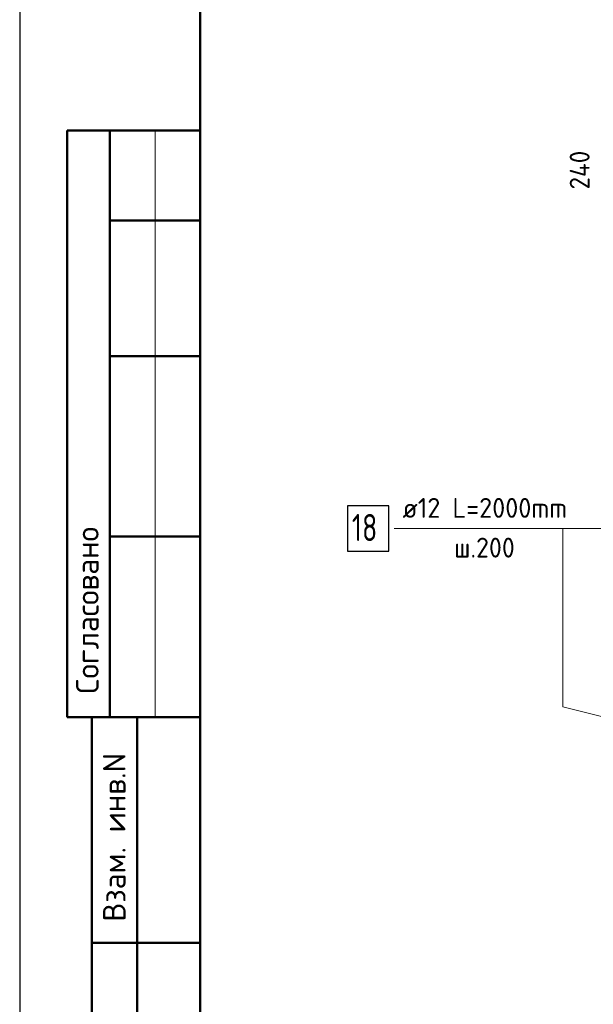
# Model space of a CAD drawing. Header units: millimetres. Extents: x 0 to 21000, y 0 to 14850.
# Tile 2 of 17: x 0 to 3178, y 2910 to 8363. Entities that reach past the tile are written whole.
import ezdxf

# ---------------------------------------------------------------- set-up
doc = ezdxf.new("R2010")
doc.units = ezdxf.units.MM
for name, color, linetype, lineweight in [('Standard', 7, 'Continuous', 25), ('Выпуски арматуры Г-обр.', 7, 'Continuous', 25), ('Позиционная метка линия выноска', 7, 'Continuous', 13), ('Размерная линия_ общее', 7, 'Continuous', 13)]:
    doc.layers.add(name, color=color, linetype=linetype, lineweight=lineweight)
doc.styles.add('ISOCPEUR', font='txt')

msp = doc.modelspace()

# ---------------------------------------------------------------- linework, layer by layer
at = {"layer": 'Standard', "color": 7, "linetype": 'Continuous', "lineweight": 25, "transparency": 33554687}
msp.add_line((1000, 14600), (1000, 529.1), dxfattribs=at)
at = {"layer": 'Standard', "color": 7, "linetype": 'Continuous', "lineweight": 50, "transparency": 33554687}
for p, q in [((3.1, 7750), (0, 7750)), ((1000, 7750), (263.4, 7750)), ((263.4, 7750), (263.4, 4500)), ((263.4, 7750), (263.4, 4500)), ((500, 7750), (500, 4500)), ((1000, 7250), (500, 7250)), ((1000, 6500), (500, 6500)), ((1000, 5500), (500, 5500)), ((0, 4500), (3.1, 4500)), ((263.4, 4500), (1000, 4500)), ((400, 250), (400, 4500)), ((400, 250), (400, 4500)), ((650, 250), (650, 4500)), ((400, 3250), (1000, 3250))]:
    msp.add_line(p, q, dxfattribs=at)
at = {"layer": 'Standard', "color": 7, "linetype": 'Continuous', "lineweight": 13, "transparency": 33554687}
msp.add_line((750, 7750), (750, 4500), dxfattribs=at)
at = {"layer": 'Standard', "color": 7, "linetype": 'Continuous', "lineweight": 25, "transparency": 33554687}
msp.add_lwpolyline([(0, 0), (21000, 0), (21000, 14850), (0, 14850), (0, 0)], close=True, dxfattribs=at)
at = {"layer": 'Standard', "color": 7, "linetype": 'Continuous', "lineweight": 50, "transparency": 33554687}
msp.add_lwpolyline([(1000, 14600), (20750, 14600), (20750, 250), (1000, 250), (1000, 14600)], close=True, dxfattribs=at)
at = {"layer": 'Выпуски арматуры Г-обр.', "color": 7, "linetype": 'Continuous', "lineweight": 25, "transparency": 33554687}
msp.add_lwpolyline([(1815.1, 5420.6), (2045.1, 5420.6), (2045.1, 5670.6), (1815.1, 5670.6), (1815.1, 5420.6)], dxfattribs=at)
at = {"layer": 'Позиционная метка линия выноска', "color": 7, "linetype": 'Continuous', "lineweight": 13, "transparency": 33554687}
for points in [[(3798, 5457.2), (3709.6, 5545.6), (2075.1, 5545.6)], [(3009.7, 5545.6), (3009.7, 4558.1), (3889.6, 4338.5)]]:
    msp.add_lwpolyline(points, dxfattribs=at)

# ---------------------------------------------------------------- texts
at = {"layer": 'Standard', "color": 7, "linetype": 'Continuous', "lineweight": 50, "transparency": 33554687, "char_height": 125, "attachment_point": 7, "rotation": 90, "style": 'ISOCPEUR'}
for s, insert, width in [('\\A1;{\\fISOCPEUR|i0|b0;\\H125.000000;\\W1.000000;\\C7;Согласовано}\\P', (437.5, 4630.7), 1035.938), ('\\A1;{\\fISOCPEUR|i0|b0;\\H125.000000;\\W1.000000;\\C7;Взам. инв.N}\\P', (586.5, 3367.9), 954.549)]:
    msp.add_mtext(s, dxfattribs=dict(at, insert=insert, width=width))
at = {"layer": 'Выпуски арматуры Г-обр.', "color": 7, "linetype": 'Continuous', "lineweight": 13, "transparency": 33554687, "attachment_point": 7, "style": 'ISOCPEUR'}
for s, insert, char_height, width in [('\\W0.96;ø12 L=2000mm ', (2120.8, 5604.3), 110, 1075.258), ('\\W0.75;18', (1840.1, 5475.6), 150, 236.136)]:
    msp.add_mtext(s, dxfattribs=dict(at, insert=insert, char_height=char_height, width=width))
at = {"layer": 'Размерная линия_ общее', "color": 7, "linetype": 'Continuous', "lineweight": 25, "transparency": 33554687, "insert": (3157, 7422.4), "char_height": 110, "width": 292.219, "attachment_point": 7, "rotation": 90, "style": 'ISOCPEUR'}
msp.add_mtext('\\W0.92;240', dxfattribs=at)
at = {"layer": 'Размерная линия_ общее', "color": 7, "linetype": 'Continuous', "lineweight": 13, "transparency": 33554687, "insert": (2406.8, 5384.3), "char_height": 110, "width": 481.065, "attachment_point": 7, "style": 'ISOCPEUR'}
msp.add_mtext('\\W0.95;ш.200 ', dxfattribs=at)

doc.saveas('drawing.dxf')
